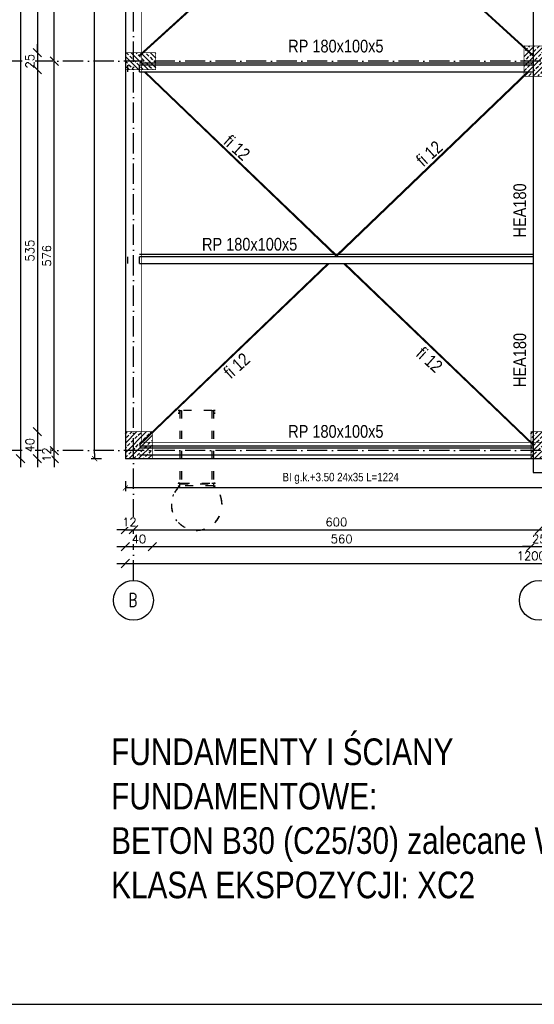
# Model space of a CAD drawing. Header units: millimetres. Extents: x -175722 to -110961, y 52375 to 104640.
# Tile 131 of 146: x -156563 to -155803, y 98750 to 100206. Entities that reach past the tile are written whole.
import ezdxf

# ---------------------------------------------------------------- set-up
doc = ezdxf.new("R2010")
doc.units = ezdxf.units.MM
doc.linetypes.add('ACAD_ISO03W100', pattern=[30, 12, -18])
doc.linetypes.add('ACAD_ISO10W100', pattern=[18, 12, -3, 0, -3])
for name, color, linetype in [('1', 7, 'Continuous'), ('_R - RAMKI', 7, 'Continuous'), ('AS_Balustrady', 53, 'Continuous'), ('AS_Belki', 145, 'Continuous'), ('H', 8, 'Continuous'), ('OSIE', 4, 'ACAD_ISO10W100')]:
    doc.layers.add(name, color=color, linetype=linetype)
doc.layers.add('A_KONSTRUKCJA', color=170, linetype='Continuous', lineweight=30)
doc.layers.add('K-Opisy', color=3, linetype='Continuous', lineweight=13)
doc.styles.add('ROMANS', font='romans')
doc.styles.add('STYL_R', font='arial.ttf')
doc.styles.add('TAB_Arial_bold', font='arialbd.ttf')
doc.styles.add('Technic', font='technic_.ttf')
doc.dimstyles.new('Architektoniczny200', dxfattribs={"dimscale": 5, "dimtxt": 2.5, "dimasz": 1.5, "dimexe": 1, "dimexo": 2, "dimgap": 0, "dimtad": 0, "dimdec": 1, "dimzin": 9, "dimtxsty": 'Technic', "dimblk": 'Architectural', "dimcen": 1, "dimclrt": 7, "dimaunit": 1, "dimadec": 0, "dimazin": 0, "dimtfac": 1, "dimtdec": 1, "dimtix": 1, "dimtmove": 2, "dimatfit": 3, "dimldrblk": 'DOT', "dimfxl": 0, "dimtvp": 0.769231, "dimtolj": 1, "dimarcsym": 0})
doc.dimstyles.new('AS_DIM_STYLE1', dxfattribs={"dimscale": 5, "dimtxt": 2.5, "dimasz": 1, "dimexe": 1.25, "dimexo": 2, "dimgap": 1, "dimtad": 1, "dimdec": 0, "dimdsep": 46, "dimtxsty": 'ROMANS', "dimblk": 'OBLIQUE', "dimcen": 0, "dimdle": 1, "dimclrd": 8, "dimclre": 8, "dimclrt": 9, "dimadec": 0, "dimazin": 0, "dimtfac": 1, "dimtdec": 0, "dimtmove": 1, "dimatfit": 3, "dimldrblk": 'CLOSEDBLANK', "dimfxl": 0, "dimtolj": 1, "dimtzin": 0, "dimarcsym": 0})

# ---------------------------------------------------------------- blocks, each defined once
blk = doc.blocks.new('_Oblique')
at = {"color": 0, "linetype": 'ByBlock', "lineweight": -2}
blk.add_line((-0.5, -0.5), (0.5, 0.5), dxfattribs=at)
blk = doc.blocks.new('*D702')
at = {"layer": '_R - RAMKI', "color": 8, "lineweight": -2, "transparency": 16777216}
blk.add_line((-156562.1, 101320.7), (-156562.1, 99544.7), dxfattribs=at)
at = {"layer": 'Defpoints', "color": 0, "transparency": 16777216}
for p in [(-156407.1, 101308.2), (-156562.1, 99557.2), (-156407.1, 99557.2)]:
    blk.add_point(p, dxfattribs=at)
at = {"layer": '_R - RAMKI', "color": 8, "lineweight": -2, "transparency": 16777216, "xscale": 12.5, "yscale": 12.5, "zscale": 12.5}
for p, rotation in [((-156562.1, 101308.2), 90), ((-156562.1, 99557.2), 270)]:
    blk.add_blockref('_Oblique', p, dxfattribs=dict(at, rotation=rotation))
at = {"layer": '_R - RAMKI', "color": 9, "transparency": 16777216, "insert": (-156573.3, 100432.7), "char_height": 12.5, "attachment_point": 5, "rotation": 90, "style": 'ROMANS', "bg_fill": 3, "box_fill_scale": 1.1, "bg_fill_color": 256, "bg_fill_true_color": 13158600, "bg_fill_transparency": 0}
blk.add_mtext('\\A1;1751', dxfattribs=at)
blk = doc.blocks.new('_ClosedBlank')
at = {"color": 0, "linetype": 'ByBlock', "lineweight": -2}
for p, q in [((-1, 0.17), (0, 0)), ((-1, 0.17), (-1, -0.17)), ((0, 0), (-1, -0.17))]:
    blk.add_line(p, q, dxfattribs=at)
blk = doc.blocks.new('*D705')
at = {"layer": '_R - RAMKI', "color": 8, "lineweight": -2, "transparency": 16777216}
blk.add_line((-156537.1, 100720.6), (-156537.1, 100144.9), dxfattribs=at)
at = {"layer": 'Defpoints', "color": 0, "transparency": 16777216}
for p in [(-156407.1, 100708.1), (-156537.1, 100157.4), (-156407.1, 100157.4)]:
    blk.add_point(p, dxfattribs=at)
at = {"layer": '_R - RAMKI', "color": 8, "lineweight": -2, "transparency": 16777216, "xscale": 12.5, "yscale": 12.5, "zscale": 12.5}
for p, rotation in [((-156537.1, 100708.1), 90), ((-156537.1, 100157.4), 270)]:
    blk.add_blockref('_Oblique', p, dxfattribs=dict(at, rotation=rotation))
at = {"layer": '_R - RAMKI', "color": 9, "transparency": 16777216, "insert": (-156548.3, 100432.7), "char_height": 12.5, "attachment_point": 5, "rotation": 90, "style": 'ROMANS', "bg_fill": 3, "box_fill_scale": 1.1, "bg_fill_color": 256, "bg_fill_true_color": 13158600, "bg_fill_transparency": 0}
blk.add_mtext('\\A1;551', dxfattribs=at)
blk = doc.blocks.new('*D706')
at = {"layer": '_R - RAMKI', "color": 8, "lineweight": -2, "transparency": 16777216}
for p, q in [((-156537.1, 100157.4), (-156537.1, 100169.9)), ((-156537.1, 100157.4), (-156537.1, 100132.4)), ((-156537.1, 100132.4), (-156537.1, 100119.9))]:
    blk.add_line(p, q, dxfattribs=at)
at = {"layer": 'Defpoints', "color": 0, "transparency": 16777216}
for p in [(-156407.1, 100157.4), (-156407.1, 100132.4)]:
    blk.add_point(p, dxfattribs=at)
at = {"layer": '_R - RAMKI', "color": 8, "lineweight": -2, "transparency": 16777216, "xscale": 12.5, "yscale": 12.5, "zscale": 12.5}
for p, rotation in [((-156537.1, 100157.4), 270), ((-156537.1, 100132.4), 90)]:
    blk.add_blockref('_Oblique', p, dxfattribs=dict(at, rotation=rotation))
at = {"layer": '_R - RAMKI', "color": 9, "transparency": 16777216, "insert": (-156548.3, 100144.9), "char_height": 12.5, "attachment_point": 5, "rotation": 90, "style": 'ROMANS', "bg_fill": 3, "box_fill_scale": 1.1, "bg_fill_color": 256, "bg_fill_true_color": 13158600, "bg_fill_transparency": 0}
blk.add_mtext('\\A1;25', dxfattribs=at)
at = {"layer": 'Defpoints', "color": 0, "transparency": 16777216}
blk.add_point((-156537.1, 100132.4), dxfattribs=at)
blk = doc.blocks.new('*D707')
at = {"layer": '_R - RAMKI', "color": 8, "lineweight": -2, "transparency": 16777216}
blk.add_line((-156537.1, 100144.9), (-156537.1, 99584.7), dxfattribs=at)
at = {"layer": 'Defpoints', "color": 0, "transparency": 16777216}
for p in [(-156407.1, 100132.4), (-156537.1, 99597.2), (-156407.1, 99597.2)]:
    blk.add_point(p, dxfattribs=at)
at = {"layer": '_R - RAMKI', "color": 8, "lineweight": -2, "transparency": 16777216, "xscale": 12.5, "yscale": 12.5, "zscale": 12.5}
for p, rotation in [((-156537.1, 100132.4), 90), ((-156537.1, 99597.2), 270)]:
    blk.add_blockref('_Oblique', p, dxfattribs=dict(at, rotation=rotation))
at = {"layer": '_R - RAMKI', "color": 9, "transparency": 16777216, "insert": (-156548.3, 99864.8), "char_height": 12.5, "attachment_point": 5, "rotation": 90, "style": 'ROMANS', "bg_fill": 3, "box_fill_scale": 1.1, "bg_fill_color": 256, "bg_fill_true_color": 13158600, "bg_fill_transparency": 0}
blk.add_mtext('\\A1;535', dxfattribs=at)
blk = doc.blocks.new('*D708')
at = {"layer": '_R - RAMKI', "color": 8, "lineweight": -2, "transparency": 16777216}
blk.add_line((-156537.1, 99609.7), (-156537.1, 99544.7), dxfattribs=at)
at = {"layer": 'Defpoints', "color": 0, "transparency": 16777216}
for p in [(-156407.1, 99597.2), (-156537.1, 99557.2), (-156407.1, 99557.2)]:
    blk.add_point(p, dxfattribs=at)
at = {"layer": '_R - RAMKI', "color": 8, "lineweight": -2, "transparency": 16777216, "xscale": 12.5, "yscale": 12.5, "zscale": 12.5}
for p, rotation in [((-156537.1, 99597.2), 90), ((-156537.1, 99557.2), 270)]:
    blk.add_blockref('_Oblique', p, dxfattribs=dict(at, rotation=rotation))
at = {"layer": '_R - RAMKI', "color": 9, "transparency": 16777216, "insert": (-156548.3, 99577.2), "char_height": 12.5, "attachment_point": 5, "rotation": 90, "style": 'ROMANS', "bg_fill": 3, "box_fill_scale": 1.1, "bg_fill_color": 256, "bg_fill_true_color": 13158600, "bg_fill_transparency": 0}
blk.add_mtext('\\A1;40', dxfattribs=at)
blk = doc.blocks.new('*D709')
at = {"layer": '_R - RAMKI', "color": 8, "lineweight": -2, "transparency": 16777216}
for p, q in [((-156512.1, 99569.2), (-156512.1, 99581.7)), ((-156512.1, 99557.2), (-156512.1, 99569.2)), ((-156512.1, 99557.2), (-156512.1, 99544.7))]:
    blk.add_line(p, q, dxfattribs=at)
at = {"layer": 'Defpoints', "color": 0, "transparency": 16777216}
for p in [(-156407.1, 99569.2), (-156407.1, 99557.2)]:
    blk.add_point(p, dxfattribs=at)
at = {"layer": '_R - RAMKI', "color": 8, "lineweight": -2, "transparency": 16777216, "xscale": 12.5, "yscale": 12.5, "zscale": 12.5}
for p, rotation in [((-156512.1, 99569.2), 270), ((-156512.1, 99557.2), 90)]:
    blk.add_blockref('_Oblique', p, dxfattribs=dict(at, rotation=rotation))
at = {"layer": '_R - RAMKI', "color": 9, "transparency": 16777216, "insert": (-156523.3, 99563.2), "char_height": 12.5, "attachment_point": 5, "rotation": 90, "style": 'ROMANS', "bg_fill": 3, "box_fill_scale": 1.1, "bg_fill_color": 256, "bg_fill_true_color": 13158600, "bg_fill_transparency": 0}
blk.add_mtext('\\A1;12', dxfattribs=at)
at = {"layer": 'Defpoints', "color": 0, "transparency": 16777216}
blk.add_point((-156512.1, 99569.2), dxfattribs=at)
blk = doc.blocks.new('*D710')
at = {"layer": '_R - RAMKI', "color": 8, "lineweight": -2, "transparency": 16777216}
blk.add_line((-156512.1, 99556.7), (-156512.1, 100157.4), dxfattribs=at)
at = {"layer": 'Defpoints', "color": 0, "transparency": 16777216}
for p in [(-156512.1, 100144.9), (-156407.1, 100144.9), (-156407.1, 99569.2)]:
    blk.add_point(p, dxfattribs=at)
at = {"layer": '_R - RAMKI', "color": 8, "lineweight": -2, "transparency": 16777216, "xscale": 12.5, "yscale": 12.5, "zscale": 12.5}
for p, rotation in [((-156512.1, 100144.9), 90), ((-156512.1, 99569.2), 270)]:
    blk.add_blockref('_Oblique', p, dxfattribs=dict(at, rotation=rotation))
at = {"layer": '_R - RAMKI', "color": 9, "transparency": 16777216, "insert": (-156523.3, 99857.1), "char_height": 12.5, "attachment_point": 5, "rotation": 90, "style": 'ROMANS', "bg_fill": 3, "box_fill_scale": 1.1, "bg_fill_color": 256, "bg_fill_true_color": 13158600, "bg_fill_transparency": 0}
blk.add_mtext('\\A1;576', dxfattribs=at)
blk = doc.blocks.new('*D711')
at = {"layer": '_R - RAMKI', "color": 8, "lineweight": -2, "transparency": 16777216}
blk.add_line((-156512.1, 100132.4), (-156512.1, 100733.1), dxfattribs=at)
at = {"layer": 'Defpoints', "color": 0, "transparency": 16777216}
for p in [(-156512.1, 100720.6), (-156407.1, 100720.6), (-156407.1, 100144.9)]:
    blk.add_point(p, dxfattribs=at)
at = {"layer": '_R - RAMKI', "color": 8, "lineweight": -2, "transparency": 16777216, "xscale": 12.5, "yscale": 12.5, "zscale": 12.5}
for p, rotation in [((-156512.1, 100720.6), 90), ((-156512.1, 100144.9), 270)]:
    blk.add_blockref('_Oblique', p, dxfattribs=dict(at, rotation=rotation))
at = {"layer": '_R - RAMKI', "color": 9, "transparency": 16777216, "insert": (-156523.3, 100432.7), "char_height": 12.5, "attachment_point": 5, "rotation": 90, "style": 'ROMANS', "bg_fill": 3, "box_fill_scale": 1.1, "bg_fill_color": 256, "bg_fill_true_color": 13158600, "bg_fill_transparency": 0}
blk.add_mtext('\\A1;576', dxfattribs=at)
blk = doc.blocks.new('*D717')
at = {"layer": '_R - RAMKI', "color": 8, "lineweight": -2, "transparency": 16777216}
blk.add_line((-156419.6, 99402.2), (-155194.6, 99402.2), dxfattribs=at)
at = {"layer": 'Defpoints', "color": 0, "transparency": 16777216}
for p in [(-156407.1, 99557.2), (-155207.1, 99557.2), (-155207.1, 99402.2)]:
    blk.add_point(p, dxfattribs=at)
at = {"layer": '_R - RAMKI', "color": 8, "lineweight": -2, "transparency": 16777216, "xscale": 12.5, "yscale": 12.5, "zscale": 12.5, "rotation": 180}
blk.add_blockref('_Oblique', (-156407.1, 99402.2), dxfattribs=at)
at = {"layer": '_R - RAMKI', "color": 8, "lineweight": -2, "transparency": 16777216, "xscale": 12.5, "yscale": 12.5, "zscale": 12.5}
blk.add_blockref('_Oblique', (-155207.1, 99402.2), dxfattribs=at)
at = {"layer": '_R - RAMKI', "color": 9, "transparency": 16777216, "insert": (-155807.1, 99413.5), "char_height": 12.5, "attachment_point": 5, "style": 'ROMANS', "bg_fill": 3, "box_fill_scale": 1.1, "bg_fill_color": 256, "bg_fill_true_color": 13158600, "bg_fill_transparency": 0}
blk.add_mtext('\\A1;1200', dxfattribs=at)
blk = doc.blocks.new('*D719')
at = {"layer": '_R - RAMKI', "color": 8, "lineweight": -2, "transparency": 16777216}
blk.add_line((-156419.6, 99427.2), (-156354.6, 99427.2), dxfattribs=at)
at = {"layer": 'Defpoints', "color": 0, "transparency": 16777216}
for p in [(-156407.1, 99557.2), (-156367.1, 99557.2), (-156367.1, 99427.2)]:
    blk.add_point(p, dxfattribs=at)
at = {"layer": '_R - RAMKI', "color": 8, "lineweight": -2, "transparency": 16777216, "xscale": 12.5, "yscale": 12.5, "zscale": 12.5, "rotation": 180}
blk.add_blockref('_Oblique', (-156407.1, 99427.2), dxfattribs=at)
at = {"layer": '_R - RAMKI', "color": 8, "lineweight": -2, "transparency": 16777216, "xscale": 12.5, "yscale": 12.5, "zscale": 12.5}
blk.add_blockref('_Oblique', (-156367.1, 99427.2), dxfattribs=at)
at = {"layer": '_R - RAMKI', "color": 9, "transparency": 16777216, "insert": (-156387.1, 99438.5), "char_height": 12.5, "attachment_point": 5, "style": 'ROMANS', "bg_fill": 3, "box_fill_scale": 1.1, "bg_fill_color": 256, "bg_fill_true_color": 13158600, "bg_fill_transparency": 0}
blk.add_mtext('\\A1;40', dxfattribs=at)
blk = doc.blocks.new('*D720')
at = {"layer": '_R - RAMKI', "color": 8, "lineweight": -2, "transparency": 16777216}
blk.add_line((-156379.6, 99427.2), (-155795.1, 99427.2), dxfattribs=at)
at = {"layer": 'Defpoints', "color": 0, "transparency": 16777216}
for p in [(-156367.1, 99557.2), (-155807.6, 99557.2), (-155807.6, 99427.2)]:
    blk.add_point(p, dxfattribs=at)
at = {"layer": '_R - RAMKI', "color": 8, "lineweight": -2, "transparency": 16777216, "xscale": 12.5, "yscale": 12.5, "zscale": 12.5, "rotation": 180}
blk.add_blockref('_Oblique', (-156367.1, 99427.2), dxfattribs=at)
at = {"layer": '_R - RAMKI', "color": 8, "lineweight": -2, "transparency": 16777216, "xscale": 12.5, "yscale": 12.5, "zscale": 12.5}
blk.add_blockref('_Oblique', (-155807.6, 99427.2), dxfattribs=at)
at = {"layer": '_R - RAMKI', "color": 9, "transparency": 16777216, "insert": (-156087.3, 99438.5), "char_height": 12.5, "attachment_point": 5, "style": 'ROMANS', "bg_fill": 3, "box_fill_scale": 1.1, "bg_fill_color": 256, "bg_fill_true_color": 13158600, "bg_fill_transparency": 0}
blk.add_mtext('\\A1;560', dxfattribs=at)
blk = doc.blocks.new('*D723')
at = {"layer": '_R - RAMKI', "color": 8, "lineweight": -2, "transparency": 16777216}
for p, q in [((-155807.6, 99427.2), (-155820.1, 99427.2)), ((-155807.6, 99427.2), (-155782.6, 99427.2)), ((-155782.6, 99427.2), (-155770.1, 99427.2))]:
    blk.add_line(p, q, dxfattribs=at)
at = {"layer": 'Defpoints', "color": 0, "transparency": 16777216}
for p in [(-155807.6, 99557.2), (-155782.6, 99557.2)]:
    blk.add_point(p, dxfattribs=at)
at = {"layer": '_R - RAMKI', "color": 8, "lineweight": -2, "transparency": 16777216, "xscale": 12.5, "yscale": 12.5, "zscale": 12.5}
blk.add_blockref('_Oblique', (-155807.6, 99427.2), dxfattribs=at)
at = {"layer": '_R - RAMKI', "color": 8, "lineweight": -2, "transparency": 16777216, "xscale": 12.5, "yscale": 12.5, "zscale": 12.5, "rotation": 180}
blk.add_blockref('_Oblique', (-155782.6, 99427.2), dxfattribs=at)
at = {"layer": '_R - RAMKI', "color": 9, "transparency": 16777216, "insert": (-155795.1, 99438.5), "char_height": 12.5, "attachment_point": 5, "style": 'ROMANS', "bg_fill": 3, "box_fill_scale": 1.1, "bg_fill_color": 256, "bg_fill_true_color": 13158600, "bg_fill_transparency": 0}
blk.add_mtext('\\A1;25', dxfattribs=at)
at = {"layer": 'Defpoints', "color": 0, "transparency": 16777216}
blk.add_point((-155782.6, 99427.2), dxfattribs=at)
blk = doc.blocks.new('*D728')
at = {"layer": '_R - RAMKI', "color": 8, "lineweight": -2, "transparency": 16777216}
for p, q in [((-156407.1, 99452.2), (-156419.6, 99452.2)), ((-156407.1, 99452.2), (-156395.1, 99452.2)), ((-156395.1, 99452.2), (-156382.6, 99452.2))]:
    blk.add_line(p, q, dxfattribs=at)
at = {"layer": 'Defpoints', "color": 0, "transparency": 16777216}
for p in [(-156395.1, 99569.2), (-156407.1, 99557.2)]:
    blk.add_point(p, dxfattribs=at)
at = {"layer": '_R - RAMKI', "color": 8, "lineweight": -2, "transparency": 16777216, "xscale": 12.5, "yscale": 12.5, "zscale": 12.5}
blk.add_blockref('_Oblique', (-156407.1, 99452.2), dxfattribs=at)
at = {"layer": '_R - RAMKI', "color": 8, "lineweight": -2, "transparency": 16777216, "xscale": 12.5, "yscale": 12.5, "zscale": 12.5, "rotation": 180}
blk.add_blockref('_Oblique', (-156395.1, 99452.2), dxfattribs=at)
at = {"layer": '_R - RAMKI', "color": 9, "transparency": 16777216, "insert": (-156401.1, 99463.5), "char_height": 12.5, "attachment_point": 5, "style": 'ROMANS', "bg_fill": 3, "box_fill_scale": 1.1, "bg_fill_color": 256, "bg_fill_true_color": 13158600, "bg_fill_transparency": 0}
blk.add_mtext('\\A1;12', dxfattribs=at)
at = {"layer": 'Defpoints', "color": 0, "transparency": 16777216}
blk.add_point((-156395.1, 99452.2), dxfattribs=at)
blk = doc.blocks.new('*D729')
at = {"layer": '_R - RAMKI', "color": 8, "lineweight": -2, "transparency": 16777216}
blk.add_line((-156407.6, 99452.2), (-155782.6, 99452.2), dxfattribs=at)
at = {"layer": 'Defpoints', "color": 0, "transparency": 16777216}
for p in [(-156395.1, 99569.2), (-155795.1, 99569.2), (-155795.1, 99452.2)]:
    blk.add_point(p, dxfattribs=at)
at = {"layer": '_R - RAMKI', "color": 8, "lineweight": -2, "transparency": 16777216, "xscale": 12.5, "yscale": 12.5, "zscale": 12.5, "rotation": 180}
blk.add_blockref('_Oblique', (-156395.1, 99452.2), dxfattribs=at)
at = {"layer": '_R - RAMKI', "color": 8, "lineweight": -2, "transparency": 16777216, "xscale": 12.5, "yscale": 12.5, "zscale": 12.5}
blk.add_blockref('_Oblique', (-155795.1, 99452.2), dxfattribs=at)
at = {"layer": '_R - RAMKI', "color": 9, "transparency": 16777216, "insert": (-156095.1, 99463.5), "char_height": 12.5, "attachment_point": 5, "style": 'ROMANS', "bg_fill": 3, "box_fill_scale": 1.1, "bg_fill_color": 256, "bg_fill_true_color": 13158600, "bg_fill_transparency": 0}
blk.add_mtext('\\A1;600', dxfattribs=at)
blk = doc.blocks.new('*D731')
at = {"layer": '_R - RAMKI', "color": 8, "lineweight": -2, "transparency": 16777216}
blk.add_line((-155807.6, 99452.2), (-155182.6, 99452.2), dxfattribs=at)
at = {"layer": 'Defpoints', "color": 0, "transparency": 16777216}
for p in [(-155795.1, 99569.2), (-155195.1, 99569.2), (-155195.1, 99452.2)]:
    blk.add_point(p, dxfattribs=at)
at = {"layer": '_R - RAMKI', "color": 8, "lineweight": -2, "transparency": 16777216, "xscale": 12.5, "yscale": 12.5, "zscale": 12.5, "rotation": 180}
blk.add_blockref('_Oblique', (-155795.1, 99452.2), dxfattribs=at)
at = {"layer": '_R - RAMKI', "color": 8, "lineweight": -2, "transparency": 16777216, "xscale": 12.5, "yscale": 12.5, "zscale": 12.5}
blk.add_blockref('_Oblique', (-155195.1, 99452.2), dxfattribs=at)
at = {"layer": '_R - RAMKI', "color": 9, "transparency": 16777216, "insert": (-155495.1, 99463.5), "char_height": 12.5, "attachment_point": 5, "style": 'ROMANS', "bg_fill": 3, "box_fill_scale": 1.1, "bg_fill_color": 256, "bg_fill_true_color": 13158600, "bg_fill_transparency": 0}
blk.add_mtext('\\A1;600', dxfattribs=at)
blk = doc.blocks.new('Architectural')
blk.add_line((-1, 0), (0, 0))
at = {"color": 7, "linetype": 'ByBlock', "const_width": 0.15}
blk.add_lwpolyline([(-0.5, -0.5), (0.5, 0.5)], dxfattribs=at)
blk = doc.blocks.new('*D757')
at = {"layer": 'AS_Balustrady', "color": 0, "linetype": 'Continuous', "lineweight": -2, "ltscale": 0.25, "transparency": 16777216}
for p, q in [((-156407.1, 99524), (-156407.1, 99509)), ((-155183.1, 99524), (-155183.1, 99509)), ((-155190.6, 99514), (-156399.6, 99514))]:
    blk.add_line(p, q, dxfattribs=at)
at = {"layer": 'Defpoints', "color": 0, "linetype": 'Continuous', "ltscale": 0.25, "transparency": 16777216}
for p in [(-156407.1, 99584), (-155183.1, 99584), (-156407.1, 99514)]:
    blk.add_point(p, dxfattribs=at)
at = {"layer": 'AS_Balustrady', "color": 0, "linetype": 'Continuous', "lineweight": -2, "ltscale": 0.25, "transparency": 16777216, "xscale": 7.5, "yscale": 7.5, "zscale": 7.5, "rotation": 180}
blk.add_blockref('Architectural', (-156407.1, 99514), dxfattribs=at)
at = {"layer": 'AS_Balustrady', "color": 0, "linetype": 'Continuous', "lineweight": -2, "ltscale": 0.25, "transparency": 16777216, "xscale": 7.5, "yscale": 7.5, "zscale": 7.5}
blk.add_blockref('Architectural', (-155183.1, 99514), dxfattribs=at)
at = {"layer": 'AS_Balustrady', "color": 7, "linetype": 'Continuous', "ltscale": 0.25, "transparency": 16777216, "insert": (-156088.8, 99528.1), "char_height": 12.5, "attachment_point": 5, "style": 'Technic'}
blk.add_mtext('\\A1;BI g.k.+3.50 24x35 L=1224', dxfattribs=at)
blk = doc.blocks.new('_Dot')
at = {"color": 0, "linetype": 'ByBlock', "lineweight": -2}
blk.add_line((-0.5, 0), (-1, 0), dxfattribs=at)
at = {"color": 0, "linetype": 'ByBlock', "const_width": 0.5}
blk.add_lwpolyline([(-0.25, 0, 1), (0.25, 0, 1)], format="xyb", close=True, dxfattribs=at)
blk = doc.blocks.new('*D759')
at = {"layer": 'AS_Balustrady', "color": 0, "linetype": 'Continuous', "lineweight": -2, "ltscale": 0.25, "transparency": 16777216}
for p, q in [((-156442.6, 101308.3), (-156457.6, 101308.3)), ((-156452.6, 99564.7), (-156452.6, 101300.8)), ((-156442.6, 99557.2), (-156457.6, 99557.2))]:
    blk.add_line(p, q, dxfattribs=at)
at = {"layer": 'Defpoints', "color": 0, "linetype": 'Continuous', "ltscale": 0.25, "transparency": 16777216}
for p in [(-156452.6, 101308.3), (-156382.6, 101308.3), (-156382.6, 99557.2)]:
    blk.add_point(p, dxfattribs=at)
at = {"layer": 'AS_Balustrady', "color": 0, "linetype": 'Continuous', "lineweight": -2, "ltscale": 0.25, "transparency": 16777216, "xscale": 7.5, "yscale": 7.5, "zscale": 7.5}
for p, rotation in [((-156452.6, 101308.3), 90), ((-156452.6, 99557.2), 270)]:
    blk.add_blockref('Architectural', p, dxfattribs=dict(at, rotation=rotation))
at = {"layer": 'AS_Balustrady', "color": 7, "linetype": 'Continuous', "ltscale": 0.25, "transparency": 16777216, "insert": (-156472.3, 100466.2), "char_height": 12.5, "attachment_point": 5, "rotation": 90, "style": 'Technic'}
blk.add_mtext('\\A1;BI g.k.od+5.97 do+7.51(w kalenicy) 24x35 L=1751', dxfattribs=at)

msp = doc.modelspace()

# ---------------------------------------------------------------- hatches: boundary and pattern name
at = {"layer": 'AS_Balustrady', "linetype": 'Continuous', "ltscale": 0.25}
h = msp.add_hatch(dxfattribs=at)
h.set_pattern_fill('ANSI33', color=256, scale=40, style=0)
h.set_pattern_definition([(45, (-167136.794, 121359.572), (-7.071068, 7.071068), []), (45, (-167129.723, 121359.572), (-7.071068, 7.071068), [5, -2.5])])
h.paths.add_polyline_path([(-155817.58858, 100167.40666), (-155772.58858, 100167.40666), (-155772.58858, 100122.40666), (-155817.58858, 100122.40666)])
h = msp.add_hatch(dxfattribs=at)
h.set_pattern_fill('ANSI33', color=256, scale=40, angle=-90, style=0)
h.set_pattern_definition([(315, (-135174.923, 111489.112), (7.071068, 7.071068), []), (315, (-135174.923, 111482.041), (7.071068, 7.071068), [5, -2.5])])
h.paths.add_polyline_path([(-156362.08858, 100157.40666), (-156362.08858, 100132.40666), (-156407.08858, 100132.40666), (-156407.08858, 100157.40666)])
h = msp.add_hatch(dxfattribs=at)
h.set_pattern_fill('ANSI33', color=256, scale=40, style=0)
h.set_pattern_definition([(45, (-167738.794, 120789.405), (-7.071068, 7.071068), []), (45, (-167731.723, 120789.405), (-7.071068, 7.071068), [5, -2.5])])
h.paths.add_polyline_path([(-156407.08858, 99597.23999), (-156367.08858, 99597.23999), (-156367.08858, 99557.23999), (-156407.08858, 99557.23999)])
h = msp.add_hatch(dxfattribs=at)
h.set_pattern_fill('ANSI33', color=256, scale=40, style=0)
h.set_pattern_definition([(45, (-167139.294, 120789.405), (-7.071068, 7.071068), []), (45, (-167132.223, 120789.405), (-7.071068, 7.071068), [5, -2.5])])
h.paths.add_polyline_path([(-155807.58858, 99597.23999), (-155782.58858, 99597.23999), (-155782.58858, 99557.23999), (-155807.58858, 99557.23999)])

# ---------------------------------------------------------------- linework, layer by layer
at = {"color": 8, "linetype": 'ACAD_ISO03W100'}
for p, q in [((-156326.58858, 99628.59), (-156329.08858, 99628.59)), ((-156329.08858, 99628.59), (-156329.08858, 99628.44)), ((-156329.08858, 99628.44), (-156326.73858, 99628.44)), ((-156326.73858, 99624.74), (-156329.08858, 99624.74)), ((-156329.08858, 99624.74), (-156329.08858, 99624.59)), ((-156329.08858, 99624.59), (-156326.58858, 99624.59)), ((-156326.73858, 99628.44), (-156326.73858, 99624.74)), ((-156326.58858, 99624.59), (-156326.58858, 99628.59)), ((-156326.58858, 99628.59), (-156324.08858, 99628.59)), ((-156279.08858, 99628.59), (-156324.08858, 99628.59)), ((-156279.08858, 99628.59), (-156276.58858, 99628.59)), ((-156276.58858, 99628.59), (-156276.58858, 99624.59)), ((-156274.08858, 99628.59), (-156276.58858, 99628.59)), ((-156276.58858, 99624.59), (-156274.08858, 99624.59)), ((-156276.43858, 99624.74), (-156276.43858, 99628.44)), ((-156276.43858, 99628.44), (-156274.08858, 99628.44)), ((-156274.08858, 99624.74), (-156276.43858, 99624.74)), ((-156274.08858, 99628.44), (-156274.08858, 99628.59)), ((-156274.08858, 99624.59), (-156274.08858, 99624.74))]:
    msp.add_line(p, q, dxfattribs=at)
at = {"color": 8}
msp.add_lwpolyline([(-155171.58858, 101284.23999), (-155171.58858, 101308.23999), (-156407.08858, 101308.23999), (-156407.08858, 99557.23999), (-154556.08858, 99557.23999), (-154556.08858, 99706.73999), (-154580.08858, 99706.73999), (-154580.08858, 99581.23999), (-155183.08858, 99581.23999), (-155183.08858, 100947.23999), (-155171.58858, 100947.23999), (-155171.58858, 100971.23999), (-155183.08858, 100971.23999), (-155183.08858, 101284.23999), (-155171.58858, 101284.23999)], dxfattribs=at)
at = {"layer": '1', "color": 32}
msp.add_lwpolyline([(-157259.65197, 98750.46147), (-153159.65197, 98750.46147), (-153159.65197, 101620.46147), (-157259.65197, 101620.46147)], close=True, dxfattribs=at)
at = {"layer": 'A_KONSTRUKCJA', "color": 1, "const_width": 1}
msp.add_lwpolyline([(-155207.08858, 101308.23999), (-156407.08858, 101308.23999), (-156407.08858, 99557.23999), (-155207.08858, 99557.23999)], dxfattribs=at)
msp.add_lwpolyline([(-155207.08858, 99581.23999), (-156383.08858, 99581.23999), (-156383.08858, 101284.23999), (-155207.08858, 101284.23999)], close=True, dxfattribs=at)
at = {"layer": 'AS_Balustrady', "linetype": 'Continuous', "ltscale": 0.25, "const_width": 1}
for points in [[(-155817.58858, 100122.40666), (-155772.58858, 100122.40666), (-155772.58858, 100167.40666), (-155817.58858, 100167.40666)], [(-156407.08858, 100157.40666), (-156407.08858, 100132.40666), (-156362.08858, 100132.40666), (-156362.08858, 100157.40666)], [(-156407.08858, 99557.23999), (-156367.08858, 99557.23999), (-156367.08858, 99597.23999), (-156407.08858, 99597.23999)], [(-155807.58858, 99557.23999), (-155782.58858, 99557.23999), (-155782.58858, 99597.23999), (-155807.58858, 99597.23999)]]:
    msp.add_lwpolyline(points, close=True, dxfattribs=at)
at = {"layer": 'AS_Belki', "linetype": 'Continuous', "ltscale": 0.25}
for p, q in [((-155804.08858, 100432.73999), (-155804.08858, 99536.73999)), ((-156386.08858, 100152.30857), (-156101.30594, 100412.22795)), ((-156103.08601, 100412.22795), (-156386.08858, 100153.93323)), ((-156088.87123, 100412.22795), (-155804.08858, 100152.30857)), ((-155804.08858, 100153.93323), (-156087.09116, 100412.22795)), ((-156404.08858, 100138.9438), (-156404.08858, 100129.09572)), ((-155804.08858, 100142.06946), (-156386.08858, 100142.06946)), ((-155804.08858, 100138.9438), (-156386.08858, 100138.9438)), ((-156386.08858, 100129.09572), (-156386.08858, 100138.9438)), ((-156386.08858, 100129.09572), (-155804.08858, 100129.09572)), ((-156379.47597, 100129.09572), (-156095.08858, 99856.24182)), ((-156095.08858, 99857.90482), (-156377.74267, 100129.09572)), ((-156095.08858, 99856.24182), (-155810.7012, 100129.09572)), ((-155812.4345, 100129.09572), (-156095.08858, 99857.90482)), ((-156404.08858, 99855.81157), (-156404.08858, 99845.96349)), ((-156097.89793, 99858.93723), (-156386.08858, 99858.93723)), ((-155804.08858, 99855.81157), (-156386.08858, 99855.81157)), ((-156386.08858, 99845.96349), (-156386.08858, 99855.81157)), ((-156094.01253, 99858.93723), (-156096.16463, 99858.93723)), ((-155804.08858, 99858.93723), (-156092.27924, 99858.93723)), ((-156107.53468, 99845.96349), (-156386.08859, 99578.70649)), ((-156386.08858, 99845.96349), (-155804.08858, 99845.96349)), ((-156386.08858, 99577.04349), (-156105.80138, 99845.96349)), ((-156084.37579, 99845.96349), (-155804.08858, 99577.04349)), ((-155804.08858, 99578.70649), (-156082.64249, 99845.96349)), ((-155804.08858, 99575.805), (-156386.08858, 99575.805)), ((-155804.08858, 99572.67934), (-156386.08858, 99572.67934)), ((-156386.08858, 99562.83126), (-155804.08858, 99562.83126)), ((-155804.08858, 99536.73999), (-155786.08858, 99536.73999))]:
    msp.add_line(p, q, dxfattribs=at)
at = {"layer": 'H', "color": 142, "linetype": 'ByBlock', "ltscale": 0.1}
for centre in [(-156395.08858, 99347.78553), (-155795.08858, 99347.78553)]:
    msp.add_circle(centre, 29.45441, dxfattribs=at)
at = {"layer": 'OSIE', "ltscale": 2.5}
for p, q in [((-156395.08858, 99377.23994), (-156395.08858, 101488.24004)), ((-154394.71181, 100144.90666), (-156587.08858, 100144.90666)), ((-154394.71181, 99569.23999), (-156587.08858, 99569.23999))]:
    msp.add_line(p, q, dxfattribs=at)

# ---------------------------------------------------------------- texts
at = {"layer": 'AS_Balustrady', "color": 7, "style": 'Technic'}
for p in [(-156166.37799, 100157.87709), (-156293.84659, 99864.89678), (-156166.37799, 99588.17328)]:
    msp.add_text('RP 180x100x5', height=18.75, dxfattribs=at).set_placement(p)
for s, rotation, p in [('fi 12', 318, (-156263.55318, 100023.67977)), ('fi 12', 42, (-155966.51098, 99987.76536)), ('HEA180', 90, (-155814.65272, 99884.28922)), ('HEA180', 90, (-155814.65272, 99663.12223)), ('fi 12', 42, (-156251.1904, 99674.21311)), ('fi 12', 318, (-155978.87376, 99710.12752))]:
    msp.add_text(s, height=18.75, rotation=rotation, dxfattribs=at).set_placement(p)
at = {"layer": 'H', "color": 142, "linetype": 'ByBlock', "ltscale": 0.1, "insert": (-156389.87336, 99358.25998), "char_height": 20, "width": 32.7021847, "attachment_point": 3, "style": 'TAB_Arial_bold'}
msp.add_mtext('{\\Fromans|c238;\\W0.7;B}', dxfattribs=at)
at = {"layer": 'K-Opisy', "insert": (-156428.12259, 99143.56516), "char_height": 39.375, "width": 718.1924606, "attachment_point": 1, "style": 'STYL_R'}
msp.add_mtext('{\\fArial|b0|i0|c238|p34;\\W0.8;FUNDAMENTY I ŚCIANY FUNDAMENTOWE:\\PBETON B30 (C25/30) zalecane W8\\PKLASA EKSPOZYCJI: XC2}', dxfattribs=at)

# ---------------------------------------------------------------- next in the draw order: dimensions: what is measured, and where the dimension line sits
at = {"layer": '_R - RAMKI'}
dim = msp.add_linear_dim(base=(-156562.08858, 99557.23999), p1=(-156407.08858, 101308.23999), p2=(-156407.08858, 99557.23999), angle=90, dimstyle='AS_DIM_STYLE1', override={"dimscale": 12.5, "dimtxt": 1, "dimgap": 0.4, "dimse1": 1, "dimse2": 1, "dimtix": 1, "dimfxl": 10, "dimfxlon": 1}, dxfattribs=at)
dim.commit()
dim.dimension.update_dxf_attribs({"geometry": '*D702', "text_midpoint": (-156573.33858, 100432.73999)})

# ---------------------------------------------------------------- next in the draw order: dimensions: what is measured, and where the dimension line sits
dim = msp.add_linear_dim(base=(-156537.08858, 100157.40666), p1=(-156407.08858, 100708.07332), p2=(-156407.08858, 100157.40666), angle=90, dimstyle='AS_DIM_STYLE1', override={"dimscale": 12.5, "dimtxt": 1, "dimgap": 0.4, "dimse1": 1, "dimse2": 1, "dimtix": 1, "dimfxl": 10, "dimfxlon": 1}, dxfattribs=at)
dim.commit()
dim.dimension.update_dxf_attribs({"geometry": '*D705', "text_midpoint": (-156548.33858, 100432.73999)})

# ---------------------------------------------------------------- next in the draw order: dimensions: what is measured, and where the dimension line sits
dim = msp.add_linear_dim(base=(-156537.08858, 100132.40666), p1=(-156407.08858, 100157.40666), p2=(-156407.08858, 100132.40666), angle=90, dimstyle='AS_DIM_STYLE1', override={"dimscale": 12.5, "dimtxt": 1, "dimgap": 0.4, "dimse1": 1, "dimse2": 1, "dimtix": 1, "dimfxl": 10, "dimfxlon": 1}, dxfattribs=at)
dim.commit()
dim.dimension.update_dxf_attribs({"geometry": '*D706', "text_midpoint": (-156548.33858, 100144.90666)})

# ---------------------------------------------------------------- next in the draw order: dimensions: what is measured, and where the dimension line sits
dim = msp.add_linear_dim(base=(-156537.08858, 99597.23999), p1=(-156407.08858, 100132.40666), p2=(-156407.08858, 99597.23999), angle=90, dimstyle='AS_DIM_STYLE1', override={"dimscale": 12.5, "dimtxt": 1, "dimgap": 0.4, "dimse1": 1, "dimse2": 1, "dimtix": 1, "dimfxl": 10, "dimfxlon": 1}, dxfattribs=at)
dim.commit()
dim.dimension.update_dxf_attribs({"geometry": '*D707', "text_midpoint": (-156548.33858, 99864.82332)})

# ---------------------------------------------------------------- next in the draw order: dimensions: what is measured, and where the dimension line sits
dim = msp.add_linear_dim(base=(-156537.08858, 99557.23999), p1=(-156407.08858, 99597.23999), p2=(-156407.08858, 99557.23999), angle=90, dimstyle='AS_DIM_STYLE1', override={"dimscale": 12.5, "dimtxt": 1, "dimgap": 0.4, "dimse1": 1, "dimse2": 1, "dimtix": 1, "dimfxl": 10, "dimfxlon": 1}, dxfattribs=at)
dim.commit()
dim.dimension.update_dxf_attribs({"geometry": '*D708', "text_midpoint": (-156548.33858, 99577.23999)})

# ---------------------------------------------------------------- next in the draw order: dimensions: what is measured, and where the dimension line sits
dim = msp.add_linear_dim(base=(-156512.08858, 99569.23999), p1=(-156407.08858, 99557.23999), p2=(-156407.08858, 99569.23999), angle=90, dimstyle='AS_DIM_STYLE1', override={"dimscale": 12.5, "dimtxt": 1, "dimgap": 0.4, "dimse1": 1, "dimse2": 1, "dimtix": 1, "dimfxl": 10, "dimfxlon": 1}, dxfattribs=at)
dim.commit()
dim.dimension.update_dxf_attribs({"geometry": '*D709', "text_midpoint": (-156523.33858, 99563.23999)})

# ---------------------------------------------------------------- next in the draw order: dimensions: what is measured, and where the dimension line sits
dim = msp.add_linear_dim(base=(-156512.08858, 100144.90666), p1=(-156407.08858, 99569.23999), p2=(-156407.08858, 100144.90666), angle=90, dimstyle='AS_DIM_STYLE1', override={"dimscale": 12.5, "dimtxt": 1, "dimgap": 0.4, "dimse1": 1, "dimse2": 1, "dimtix": 1, "dimfxl": 10, "dimfxlon": 1}, dxfattribs=at)
dim.commit()
dim.dimension.update_dxf_attribs({"geometry": '*D710', "text_midpoint": (-156523.33858, 99857.07332)})

# ---------------------------------------------------------------- next in the draw order: dimensions: what is measured, and where the dimension line sits
dim = msp.add_linear_dim(base=(-156512.08858, 100720.57332), p1=(-156407.08858, 100144.90666), p2=(-156407.08858, 100720.57332), angle=90, dimstyle='AS_DIM_STYLE1', override={"dimscale": 12.5, "dimtxt": 1, "dimgap": 0.4, "dimse1": 1, "dimse2": 1, "dimtix": 1, "dimfxl": 10, "dimfxlon": 1}, dxfattribs=at)
dim.commit()
dim.dimension.update_dxf_attribs({"geometry": '*D711', "text_midpoint": (-156523.33858, 100432.73999)})
dim = msp.add_linear_dim(base=(-155207.08858, 99402.23996), p1=(-156407.08858, 99557.24), p2=(-155207.08858, 99557.2282), dimstyle='AS_DIM_STYLE1', override={"dimscale": 12.5, "dimtxt": 1, "dimgap": 0.4, "dimse1": 1, "dimse2": 1, "dimtix": 1, "dimfxl": 10, "dimfxlon": 1}, dxfattribs=at)
dim.commit()
dim.dimension.update_dxf_attribs({"geometry": '*D717', "text_midpoint": (-155807.08858, 99413.48996)})

# ---------------------------------------------------------------- next in the draw order: dimensions: what is measured, and where the dimension line sits
dim = msp.add_linear_dim(base=(-156367.08858, 99427.23996), p1=(-156407.08858, 99557.24), p2=(-156367.08858, 99557.24), dimstyle='AS_DIM_STYLE1', override={"dimscale": 12.5, "dimtxt": 1, "dimgap": 0.4, "dimse1": 1, "dimse2": 1, "dimtix": 1, "dimfxl": 10, "dimfxlon": 1}, dxfattribs=at)
dim.commit()
dim.dimension.update_dxf_attribs({"geometry": '*D719', "text_midpoint": (-156387.08858, 99438.48996)})

# ---------------------------------------------------------------- next in the draw order: dimensions: what is measured, and where the dimension line sits
dim = msp.add_linear_dim(base=(-155807.5885843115, 99427.239955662), p1=(-156367.0885843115, 99557.240004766), p2=(-155807.5885843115, 99557.240004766), dimstyle='AS_DIM_STYLE1', override={"dimscale": 12.5, "dimtxt": 1, "dimgap": 0.4, "dimse1": 1, "dimse2": 1, "dimtix": 1, "dimfxl": 10, "dimfxlon": 1}, dxfattribs=at)
dim.commit()
dim.dimension.update_dxf_attribs({"geometry": '*D720', "text_midpoint": (-156087.3385843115, 99438.489955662)})

# ---------------------------------------------------------------- next in the draw order: dimensions: what is measured, and where the dimension line sits
for base, p1, p2, picture, middle in [((-156395.08858, 99452.23996), (-156407.08858, 99557.24), (-156395.08858, 99569.24), '*D728', (-156401.08858, 99463.48996)), ((-155782.58858, 99427.23996), (-155807.58858, 99557.24), (-155782.58858, 99557.24), '*D723', (-155795.08858, 99438.48996))]:
    dim = msp.add_linear_dim(base=base, p1=p1, p2=p2, dimstyle='AS_DIM_STYLE1', override={"dimscale": 12.5, "dimtxt": 1, "dimgap": 0.4, "dimse1": 1, "dimse2": 1, "dimtix": 1, "dimfxl": 10, "dimfxlon": 1}, dxfattribs=at)
    dim.commit()
    dim.dimension.update_dxf_attribs({"geometry": picture, "text_midpoint": middle})

# ---------------------------------------------------------------- next in the draw order: dimensions: what is measured, and where the dimension line sits
dim = msp.add_linear_dim(base=(-155795.08858, 99452.23996), p1=(-156395.08858, 99569.24), p2=(-155795.08858, 99569.24), dimstyle='AS_DIM_STYLE1', override={"dimscale": 12.5, "dimtxt": 1, "dimgap": 0.4, "dimse1": 1, "dimse2": 1, "dimtix": 1, "dimfxl": 10, "dimfxlon": 1}, dxfattribs=at)
dim.commit()
dim.dimension.update_dxf_attribs({"geometry": '*D729', "text_midpoint": (-156095.08858, 99463.48996)})

# ---------------------------------------------------------------- next in the draw order: linework, layer by layer
at = {"color": 8, "linetype": 'ACAD_ISO03W100'}
for p, q in [((-156326.58858, 99628.59), (-156326.58858, 99520.59)), ((-156324.08858, 99628.59), (-156324.08858, 99520.59)), ((-156279.08858, 99628.59), (-156279.08858, 99520.59)), ((-156276.58858, 99628.59), (-156276.58858, 99520.59)), ((-156326.63858, 99520.94), (-156328.93858, 99520.94)), ((-156328.93858, 99520.94), (-156328.93858, 99520.74)), ((-156326.63858, 99521.74), (-156326.63858, 99520.94)), ((-156324.08858, 99521.09), (-156279.08858, 99521.09)), ((-156276.53858, 99520.94), (-156276.53858, 99521.74)), ((-156274.23858, 99520.94), (-156276.53858, 99520.94)), ((-156274.23858, 99520.74), (-156274.23858, 99520.94)), ((-156326.43858, 99520.74), (-156328.93858, 99520.74)), ((-156328.93858, 99520.74), (-156328.93858, 99520.59)), ((-156326.58858, 99520.59), (-156328.93858, 99520.59)), ((-156328.93858, 99516.89), (-156328.93858, 99516.74)), ((-156328.93858, 99516.89), (-156326.58858, 99516.89)), ((-156328.93858, 99516.74), (-156326.43858, 99516.74)), ((-156324.08858, 99520.59), (-156326.58858, 99520.59)), ((-156326.58858, 99516.89), (-156326.58858, 99520.59)), ((-156326.58858, 99516.74), (-156326.45525, 99516.59093)), ((-156276.7191, 99517.24), (-156326.45806, 99517.24)), ((-156326.43858, 99516.74), (-156326.43858, 99520.74)), ((-156326.43858, 99520.24), (-156276.73858, 99520.24)), ((-156276.58858, 99520.59), (-156279.08858, 99520.59)), ((-156274.23858, 99520.74), (-156276.73858, 99520.74)), ((-156276.73858, 99520.74), (-156276.73858, 99516.74)), ((-156276.73858, 99516.74), (-156274.23858, 99516.74)), ((-156276.72192, 99516.59093), (-156276.58858, 99516.74)), ((-156274.23858, 99520.59), (-156276.58858, 99520.59)), ((-156276.58858, 99520.59), (-156276.58858, 99516.89)), ((-156276.58858, 99516.89), (-156274.23858, 99516.89)), ((-156274.23858, 99520.59), (-156274.23858, 99520.74)), ((-156274.23858, 99516.74), (-156274.23858, 99516.89)), ((-156336.22811, 99503.73668), (-156336.88772, 99501.84858)), ((-156336.88772, 99501.84858), (-156336.69891, 99501.78262)), ((-156336.69891, 99501.78262), (-156336.0393, 99503.67072)), ((-156336.0393, 99503.67072), (-156336.22811, 99503.73668)), ((-156266.94906, 99503.73668), (-156267.13787, 99503.67072)), ((-156267.13787, 99503.67072), (-156266.47826, 99501.78262)), ((-156266.28945, 99501.84858), (-156266.94906, 99503.73668)), ((-156266.47826, 99501.78262), (-156266.28945, 99501.84858)), ((-156332.11376, 99466.90362), (-156332.27192, 99466.7812)), ((-156332.27192, 99466.7812), (-156331.04768, 99465.19967)), ((-156330.88953, 99465.32209), (-156332.11376, 99466.90362)), ((-156331.04768, 99465.19967), (-156330.88953, 99465.32209)), ((-156271.06341, 99466.90362), (-156272.28764, 99465.32209)), ((-156272.28764, 99465.32209), (-156272.12949, 99465.19967)), ((-156272.12949, 99465.19967), (-156270.90525, 99466.7812)), ((-156270.90525, 99466.7812), (-156271.06341, 99466.90362)), ((-156300.58858, 99451.28916), (-156302.58858, 99451.28916)), ((-156302.58858, 99451.28916), (-156302.58858, 99451.08916)), ((-156302.58858, 99451.08916), (-156300.58858, 99451.08916)), ((-156300.58858, 99451.08916), (-156300.58858, 99451.28916))]:
    msp.add_line(p, q, dxfattribs=at)
for radius in [37.5, 37.3]:
    msp.add_arc((-156301.58858, 99488.78916), radius, 131.8103149, 48.1896851, dxfattribs=at)

# ---------------------------------------------------------------- next in the draw order: dimensions: what is measured, and where the dimension line sits
at = {"layer": '_R - RAMKI'}
dim = msp.add_linear_dim(base=(-155195.08858, 99452.23996), p1=(-155795.08858, 99569.24), p2=(-155195.08858, 99569.24), dimstyle='AS_DIM_STYLE1', override={"dimscale": 12.5, "dimtxt": 1, "dimgap": 0.4, "dimse1": 1, "dimse2": 1, "dimtix": 1, "dimfxl": 10, "dimfxlon": 1}, dxfattribs=at)
dim.commit()
dim.dimension.update_dxf_attribs({"geometry": '*D731', "text_midpoint": (-155495.08858, 99463.48996)})
at = {"layer": 'AS_Balustrady', "linetype": 'Continuous', "ltscale": 0.25}
dim = msp.add_linear_dim(base=(-156452.58185, 101308.25276), p1=(-156382.58142, 99557.23999), p2=(-156382.58185, 101308.25276), angle=270, text='BI g.k.od+5.97 do+7.51(w kalenicy) 24x35 L=<>', dimstyle='Architektoniczny200', dxfattribs=at)
dim.commit()
dim.dimension.update_dxf_attribs({"geometry": '*D759', "text_midpoint": (-156472.30618, 100466.17858), "dimtype": 160})

# ---------------------------------------------------------------- next in the draw order: dimensions: what is measured, and where the dimension line sits
dim = msp.add_linear_dim(base=(-156407.08858, 99513.99439), p1=(-155183.08858, 99583.98258), p2=(-156407.08858, 99583.98258), text='BI g.k.+3.50 24x35 L=<>', dimstyle='Architektoniczny200', dxfattribs=at)
dim.commit()
dim.dimension.update_dxf_attribs({"geometry": '*D757', "text_midpoint": (-156088.80098, 99528.09042), "dimtype": 160})

doc.saveas('drawing.dxf')
